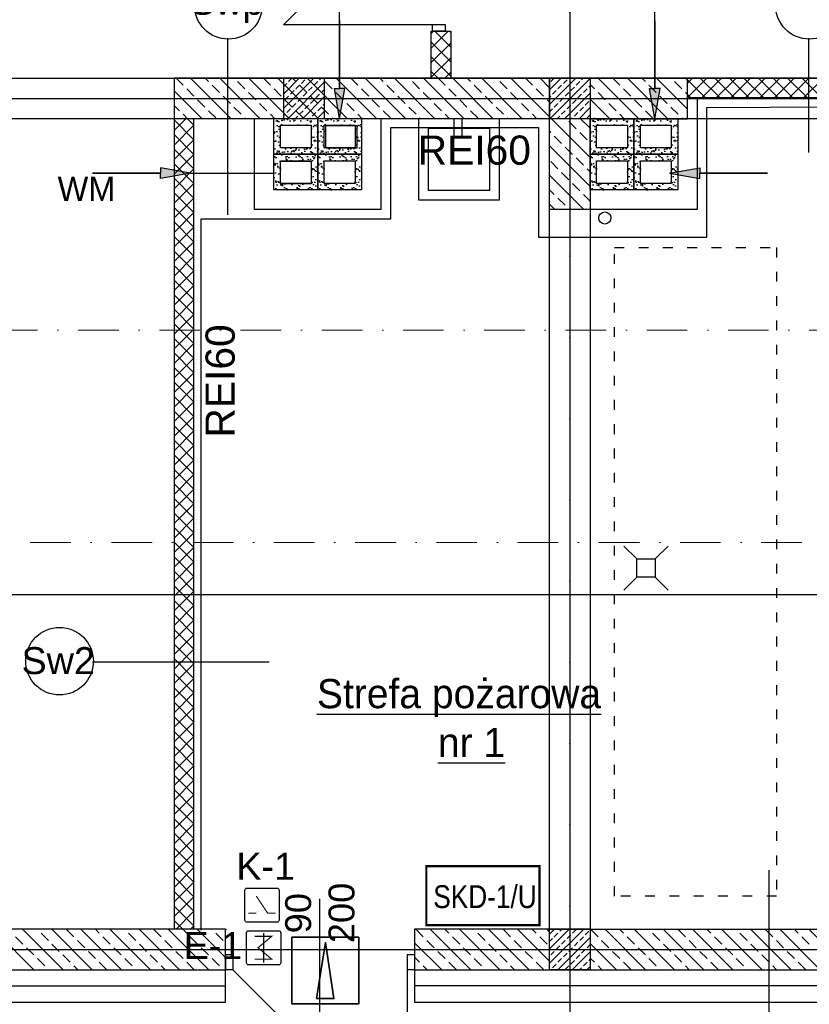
# Model space of a CAD drawing. Header units: millimetres. Extents: x -7023 to 53801, y 9849 to 33561.
# Tile 218 of 256: x 6790 to 7277, y 26459 to 27067. Entities that reach past the tile are written whole.
import ezdxf
from ezdxf.enums import TextEntityAlignment as Align

# ---------------------------------------------------------------- set-up
doc = ezdxf.new("R2010")
doc.units = ezdxf.units.MM
for name, pattern in [('ACAD_ISO03W100', [30, 12, -18]), ('DASHDOT', [1, 0.5, -0.25, 0, -0.25]), ('DASHDOTX2', [2, 1, -0.5, 0, -0.5])]:
    doc.linetypes.add(name, pattern=pattern)
doc.layers.get('0').update_dxf_attribs({"lineweight": 9})
doc.layers.add('.IE_podklad', color=252, linetype='Continuous')
doc.layers.add('IE_SKD', color=6, linetype='Continuous')
doc.layers.add('PROJEKT osie', color=251, linetype='DASHDOTX2', lineweight=9)
doc.styles.add('Arial CE', font='arial.ttf')
doc.styles.add('GENERATED_STYLE_2', font='ARIALN.TTF')
doc.styles.add('MtX_Arial_1', font='txt')
doc.styles.add('MtX_Arial_2', font='txt')
doc.styles.add('Opisowy', font='arial.ttf')
doc.styles.get("Standard").update_dxf_attribs({"font": 'arial.ttf'})
doc.linetypes.add('ZIGZAG', pattern='A,0.00254,-5.08,[131,ltypeshp.shx,S=5.08,R=0,X=-5.08,Y=0],-10.16,[131,ltypeshp.shx,S=5.08,R=180,X=5.08,Y=0],-5.08', length=20.32254)

# ---------------------------------------------------------------- blocks, each defined once
blk = doc.blocks.new('OSIE DOMKU')
at = {"layer": 'PROJEKT osie', "ltscale": 25}
for p, q in [((-32119.52, 6226.99), (-32119.52, 4134.85)), ((-33194.97, 5184.65), (-29895.99, 5184.65)), ((-33194.97, 4878.65), (-29895.99, 4878.65)), ((-33194.97, 4659.65), (-29895.99, 4659.65))]:
    blk.add_line(p, q, dxfattribs=at)
blk = doc.blocks.new('MPWP-KD_dwg_KD - KD-5215421-ELV-200A-9724156-KD')
at = {"layer": 'IE_SKD', "color": 3, "lineweight": 35, "true_color": 0x00ff00, "flags": 128}
for points in [[(53090.6, 3850.1), (53590.6, 3850.1), (53590.6, 3350.1), (53090.6, 3350.1)], [(53274, 3390.1), (53404, 3390.1), (53340.6, 3810.1)]]:
    blk.add_lwpolyline(points, close=True, dxfattribs=at)
blk = doc.blocks.new('KD przejście jednostronne')
at = {"layer": 'IE_SKD', "color": 6, "lineweight": 35, "xscale": 0.1421627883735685, "yscale": 0.1421627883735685, "zscale": 0.1421627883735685}
blk.add_blockref('MPWP-KD_dwg_KD - KD-5215421-ELV-200A-9724156-KD', (231134.9, -186620.1), dxfattribs=at)
blk = doc.blocks.new('AAT_KONTRKTRON')
blk.add_lwpolyline([(1, -8.27), (18.44, -8.27, 0.414214), (19.64, -7.07), (19.64, 10.37, 0.414214), (18.44, 11.57), (1, 11.57, 0.414214), (-0.2, 10.37), (-0.2, -7.07, 0.414214)], format="xyb", close=True)
at = {"const_width": 0.661}
for points in [[(1.78, -2.98), (6.41, -2.98), (13.03, 6.94)], [(13.03, -2.98), (17.66, -2.98)]]:
    blk.add_lwpolyline(points, dxfattribs=at)
blk = doc.blocks.new('AAT_ZWORA')
blk.add_lwpolyline([(1.41, -8.27), (17.11, -8.27, 0.414214), (18.19, -7.19), (18.19, 8.51, 0.414214), (17.11, 9.59), (1.41, 9.59, 0.414214), (0.33, 8.51), (0.33, -7.19, 0.414214)], format="xyb", close=True)
at = {"const_width": 0.595}
for points in [[(14.02, 6.61), (5.09, 6.61), (12.23, 0.66), (5.09, -5.29), (14.02, -5.29)], [(9.26, 8.4), (9.26, -7.08)]]:
    blk.add_lwpolyline(points, dxfattribs=at)

msp = doc.modelspace()

# ---------------------------------------------------------------- hatches: boundary and pattern name
at = {"layer": '.IE_podklad'}
h = msp.add_hatch(color=256, dxfattribs=at)
h.dxf.hatch_style = 1
h.paths.add_polyline_path([(6987.56, 27024.08), (6984.3, 27024.08), (6987.56, 27005.52), (6990.82, 27024.08)])
h = msp.add_hatch(color=256, dxfattribs=at)
h.dxf.hatch_style = 1
h.paths.add_polyline_path([(7181.99, 27024.03), (7178.73, 27024.03), (7181.99, 27005.47), (7185.26, 27024.03)])
h = msp.add_hatch(dxfattribs=at)
h.set_pattern_fill('AR-SAND', color=256, scale=0.1)
h.set_pattern_definition([(37.5, (-9839.925, 37815.257), (-0.1600031, 4.8941324), [0, -3.8608, 0, -4.318, 0, -4.1275]), (7.5, (-9839.925, 37815.257), (4.4952328, 7.168251), [0, -2.0828, 0, -3.4798, 0, -1.3335]), (327.5, (-9843.0493, 37815.257), (7.9099237, 0.01437185), [0, -1.27, 0, -4.572, 0, -5.969]), (317.5, (-9843.049, 37815.257), (7.6355645, 2.2292932), [0, -0.635, 0, -2.9972, 0, -3.429])])
h.paths.add_polyline_path([(6974.06, 27005.52), (6947.06, 27005.52), (6947.06, 26983.52), (6974.06, 26983.52)])
h.paths.add_polyline_path([(6970.06, 27001.52), (6970.06, 26987.52), (6951.06, 26987.52), (6951.06, 27001.52)], flags=16)
h.paths.add_polyline_path([(6974.06, 26983.52), (6947.06, 26983.52), (6947.06, 26961.52), (6974.06, 26961.52)])
h.paths.add_polyline_path([(6970.06, 26979.52), (6970.06, 26965.52), (6951.06, 26965.52), (6951.06, 26979.52)], flags=16)
h = msp.add_hatch(dxfattribs=at)
h.set_pattern_fill('AR-SAND', color=256, scale=0.1)
h.set_pattern_definition([(37.5, (-9812.925, 37815.257), (-0.1600031, 4.8941324), [0, -3.8608, 0, -4.318, 0, -4.1275]), (7.5, (-9812.925, 37815.257), (4.4952328, 7.168251), [0, -2.0828, 0, -3.4798, 0, -1.3335]), (327.5, (-9816.0493, 37815.257), (7.9099237, 0.01437185), [0, -1.27, 0, -4.572, 0, -5.969]), (317.5, (-9816.049, 37815.257), (7.6355645, 2.2292932), [0, -0.635, 0, -2.9972, 0, -3.429])])
h.paths.add_polyline_path([(7001.06, 27005.52), (6974.06, 27005.52), (6974.06, 26983.52), (7001.06, 26983.52)])
h.paths.add_polyline_path([(6997.06, 27001.52), (6997.06, 26987.52), (6978.06, 26987.52), (6978.06, 27001.52)], flags=16)
h.paths.add_polyline_path([(7001.06, 26983.52), (6974.06, 26983.52), (6974.06, 26961.52), (7001.06, 26961.52)])
h.paths.add_polyline_path([(6997.06, 26979.52), (6997.06, 26965.52), (6978.06, 26965.52), (6978.06, 26979.52)], flags=16)
h = msp.add_hatch(dxfattribs=at)
h.set_pattern_fill('AR-SAND', color=256, scale=0.1)
h.set_pattern_definition([(37.5, (-9644.925, 37815.2587), (-0.1600031, 4.8941324), [0, -3.8608, 0, -4.318, 0, -4.1275]), (7.5, (-9644.925, 37815.259), (4.4952328, 7.168251), [0, -2.0828, 0, -3.4798, 0, -1.3335]), (327.5, (-9648.0493, 37815.2587), (7.9099237, 0.01437185), [0, -1.27, 0, -4.572, 0, -5.969]), (317.5, (-9648.049, 37815.259), (7.6355645, 2.2292932), [0, -0.635, 0, -2.9972, 0, -3.429])])
h.paths.add_polyline_path([(7169.06, 27005.53), (7142.06, 27005.53), (7142.06, 26983.53), (7169.06, 26983.53)])
h.paths.add_polyline_path([(7165.06, 27001.53), (7165.06, 26987.53), (7146.06, 26987.53), (7146.06, 27001.53)], flags=16)
h.paths.add_polyline_path([(7169.06, 26983.53), (7142.06, 26983.53), (7142.06, 26961.53), (7169.06, 26961.53)])
h.paths.add_polyline_path([(7165.06, 26979.53), (7165.06, 26965.53), (7146.06, 26965.53), (7146.06, 26979.53)], flags=16)
h = msp.add_hatch(dxfattribs=at)
h.set_pattern_fill('AR-SAND', color=256, scale=0.1)
h.set_pattern_definition([(37.5, (-9617.925, 37815.2587), (-0.1600031, 4.8941324), [0, -3.8608, 0, -4.318, 0, -4.1275]), (7.5, (-9617.925, 37815.259), (4.4952328, 7.168251), [0, -2.0828, 0, -3.4798, 0, -1.3335]), (327.5, (-9621.0493, 37815.2587), (7.9099237, 0.01437185), [0, -1.27, 0, -4.572, 0, -5.969]), (317.5, (-9621.049, 37815.259), (7.6355645, 2.2292932), [0, -0.635, 0, -2.9972, 0, -3.429])])
h.paths.add_polyline_path([(7196.06, 27005.53), (7169.06, 27005.53), (7169.06, 26983.53), (7196.06, 26983.53)])
h.paths.add_polyline_path([(7192.06, 27001.53), (7192.06, 26987.53), (7173.06, 26987.53), (7173.06, 27001.53)], flags=16)
h.paths.add_polyline_path([(7196.06, 26983.53), (7169.06, 26983.53), (7169.06, 26961.53), (7196.06, 26961.53)])
h.paths.add_polyline_path([(7192.06, 26979.53), (7192.06, 26965.53), (7173.06, 26965.53), (7173.06, 26979.53)], flags=16)
h = msp.add_hatch(color=256, dxfattribs=at)
h.dxf.hatch_style = 1
h.paths.add_polyline_path([(6877, 26971.91), (6877, 26975.17), (6895.56, 26971.91), (6877, 26968.64)])
h = msp.add_hatch(color=256, dxfattribs=at)
h.dxf.hatch_style = 1
h.paths.add_polyline_path([(7209.62, 26971.91), (7209.62, 26975.17), (7191.06, 26971.91), (7209.62, 26968.64)])

# ---------------------------------------------------------------- linework, layer by layer
at = {"layer": '.IE_podklad', "ltscale": 25}
for p, q in [((7129.56, 28060.31), (7129.56, 25968.17)), ((6054.1, 27017.97), (9353.09, 27017.97)), ((6054.1, 26711.97), (9353.09, 26711.97)), ((6054.1, 26492.97), (9353.09, 26492.97))]:
    msp.add_line(p, q, dxfattribs=at)
at = {"layer": '.IE_podklad', "lineweight": 30}
for p, q in [((7181.99, 27024.08), (7182.03, 27271.39)), ((6987.56, 27024.08), (6987.59, 27255.57)), ((6979.06, 27001.24), (6998.06, 27001.24)), ((6979.06, 26987.24), (6979.06, 27001.24)), ((6998.06, 27001.24), (6998.06, 26987.24)), ((7173.06, 27001.53), (7192.06, 27001.53)), ((7173.06, 26987.53), (7173.06, 27001.53)), ((7192.06, 27001.53), (7192.06, 26987.53)), ((7192.06, 26987.53), (7173.06, 26987.53)), ((6998.06, 26987.24), (6979.06, 26987.24)), ((6951.06, 26979.24), (6970.06, 26979.24)), ((6951.06, 26965.24), (6951.06, 26979.24)), ((6970.06, 26979.24), (6970.06, 26965.24)), ((7173.06, 26979.53), (7192.06, 26979.53)), ((7173.06, 26965.53), (7173.06, 26979.53)), ((7192.06, 26979.53), (7192.06, 26965.53)), ((6895.56, 26971.91), (6947.06, 26971.91)), ((6970.06, 26965.24), (6951.06, 26965.24)), ((7192.06, 26965.53), (7173.06, 26965.53))]:
    msp.add_line(p, q, dxfattribs=at)
at = {"layer": '.IE_podklad'}
for p, q in [((7044.9, 27155.47), (6952.9, 27063.47)), ((7044.9, 27063.47), (6952.9, 27063.47)), ((7044.9, 27059.47), (7044.9, 27063.47)), ((7052.9, 27063.47), (7044.9, 27063.47)), ((7052.9, 27059.47), (7052.9, 27063.47)), ((6918.46, 27055.13), (6918.46, 26946.14)), ((7044.06, 27030.47), (7044.06, 27059.47)), ((7044.06, 27059.47), (7056.06, 27059.47)), ((7044.06, 27058.02), (7045.51, 27059.47)), ((7044.06, 27049.04), (7054.49, 27059.47)), ((7052.9, 27059.47), (7044.9, 27059.47)), ((7056.06, 27049.65), (7046.23, 27059.47)), ((7056.06, 27058.63), (7055.21, 27059.47)), ((7056.06, 27059.47), (7056.06, 27030.47)), ((7276.81, 27055.13), (7276.81, 26984.64)), ((7056.06, 27040.67), (7044.06, 27052.67)), ((7044.06, 27040.06), (7056.06, 27052.06)), ((7056.06, 27031.69), (7044.06, 27043.69)), ((7044.06, 27031.08), (7056.06, 27043.08)), ((7204.06, 27030.47), (6885.49, 27030.47)), ((6885.49, 27030.47), (6885.49, 26505.47)), ((6890.96, 27026.16), (6886.65, 27030.47)), ((6920.63, 27005.47), (6895.63, 27030.47)), ((6906.68, 27028.4), (6904.61, 27030.47)), ((6938.59, 27005.47), (6913.59, 27030.47)), ((6956.55, 27005.47), (6931.55, 27030.47)), ((6944.85, 27026.16), (6940.53, 27030.47)), ((6974.51, 27005.47), (6949.51, 27030.47)), ((6953.06, 27029.88), (6953.65, 27030.47)), ((6953.06, 27020.9), (6962.63, 27030.47)), ((6953.06, 27011.92), (6971.61, 27030.47)), ((6953.06, 27030.47), (6978.06, 27030.47)), ((6953.06, 27005.47), (6953.06, 27030.47)), ((6956.07, 27028.4), (6958.14, 27030.47)), ((6960.56, 27028.4), (6958.49, 27030.47)), ((6992.47, 27005.47), (6967.47, 27030.47)), ((6975.15, 27029.53), (6976.1, 27030.47)), ((6978.06, 27030.47), (6978.06, 27005.47)), ((7010.43, 27005.47), (6985.43, 27030.47)), ((6998.73, 27026.16), (6994.41, 27030.47)), ((7028.39, 27005.47), (7003.39, 27030.47)), ((7014.44, 27028.4), (7012.37, 27030.47)), ((7046.35, 27005.47), (7021.35, 27030.47)), ((7064.31, 27005.47), (7039.31, 27030.47)), ((7048.29, 27030.47), (7044.06, 27034.71)), ((7052.61, 27026.16), (7048.29, 27030.47)), ((7052.43, 27030.47), (7056.06, 27034.1)), ((7082.27, 27005.47), (7057.27, 27030.47)), ((7068.32, 27028.4), (7066.25, 27030.47)), ((7100.23, 27005.47), (7075.23, 27030.47)), ((7117.06, 27006.61), (7093.19, 27030.47)), ((7106.49, 27026.16), (7102.18, 27030.47)), ((7117.06, 27024.57), (7111.16, 27030.47)), ((7117.06, 27023.25), (7124.28, 27030.47)), ((7117.06, 27014.27), (7133.26, 27030.47)), ((7117.06, 27023.25), (7124.28, 27030.47)), ((7117.06, 27014.27), (7133.26, 27030.47)), ((7142.06, 27030.47), (7117.06, 27030.47)), ((7117.06, 27030.47), (7117.06, 27005.47)), ((7117.06, 27030.47), (7142.06, 27030.47)), ((7117.06, 27005.47), (7117.06, 27030.47)), ((7117.24, 27005.47), (7142.06, 27030.29)), ((7117.72, 27028.4), (7119.79, 27030.47)), ((7117.72, 27028.4), (7119.79, 27030.47)), ((7136.8, 27029.53), (7137.75, 27030.47)), ((7136.8, 27029.53), (7137.75, 27030.47)), ((7142.06, 27030.47), (7142.06, 27005.47)), ((7172.08, 27005.47), (7147.08, 27030.47)), ((7160.37, 27026.16), (7156.06, 27030.47)), ((7190.04, 27005.47), (7165.04, 27030.47)), ((7176.09, 27028.4), (7174.02, 27030.47)), ((7202.06, 27011.41), (7183, 27030.47)), ((7202.06, 27029.38), (7200.96, 27030.47)), ((7202.06, 27018.47), (7202.06, 27030.47)), ((7202.06, 27027.43), (7205.1, 27030.47)), ((7202.08, 27018.47), (7214.08, 27030.47)), ((7204.06, 27030.47), (7204.06, 27030.47)), ((7349.56, 27030.47), (7204.06, 27030.47)), ((7221.94, 27018.47), (7209.94, 27030.47)), ((7211.06, 27018.47), (7223.06, 27030.47)), ((7230.92, 27018.47), (7218.92, 27030.47)), ((7220.04, 27018.47), (7232.04, 27030.47)), ((7239.9, 27018.47), (7227.9, 27030.47)), ((7229.02, 27018.47), (7241.02, 27030.47)), ((7248.88, 27018.47), (7236.88, 27030.47)), ((7238, 27018.47), (7250, 27030.47)), ((7257.86, 27018.47), (7245.86, 27030.47)), ((7246.98, 27018.47), (7258.98, 27030.47)), ((7266.84, 27018.47), (7254.84, 27030.47)), ((7255.96, 27018.47), (7267.96, 27030.47)), ((7275.82, 27018.47), (7263.82, 27030.47)), ((7264.94, 27018.47), (7276.94, 27030.47)), ((7284.8, 27018.47), (7272.8, 27030.47)), ((7273.92, 27018.47), (7285.92, 27030.47)), ((6897.7, 27019.42), (6893.21, 27023.91)), ((6913.42, 27021.67), (6908.93, 27026.16)), ((6929.13, 27023.91), (6924.64, 27028.4)), ((6951.58, 27019.42), (6947.09, 27023.91)), ((6953.06, 27025.39), (6954.95, 27027.28)), ((6955.59, 27005.47), (6978.06, 27027.94)), ((6960.56, 27023.91), (6962.81, 27026.16)), ((6967.3, 27021.67), (6962.81, 27026.16)), ((6963.93, 27027.28), (6966.17, 27029.53)), ((6968.42, 27022.79), (6970.66, 27025.04)), ((6971.79, 27026.16), (6974.03, 27028.4)), ((6983.01, 27023.91), (6978.52, 27028.4)), ((7005.46, 27019.42), (7000.97, 27023.91)), ((7021.18, 27021.67), (7016.69, 27026.16)), ((7036.89, 27023.91), (7032.4, 27028.4)), ((7059.34, 27019.42), (7054.85, 27023.91)), ((7075.06, 27021.67), (7070.57, 27026.16)), ((7090.78, 27023.91), (7086.29, 27028.4)), ((7113.23, 27019.42), (7108.74, 27023.91)), ((7122.21, 27023.91), (7124.45, 27026.16)), ((7122.21, 27023.91), (7124.45, 27026.16)), ((7125.57, 27027.28), (7127.82, 27029.53)), ((7125.57, 27027.28), (7127.82, 27029.53)), ((7130.06, 27022.79), (7132.31, 27025.04)), ((7130.06, 27022.79), (7132.31, 27025.04)), ((7133.43, 27026.16), (7135.68, 27028.4)), ((7133.43, 27026.16), (7135.68, 27028.4)), ((7137.92, 27021.67), (7140.17, 27023.91)), ((7141.29, 27025.04), (7142.06, 27025.8)), ((7144.66, 27023.91), (7142.06, 27026.51)), ((7167.11, 27019.42), (7162.62, 27023.91)), ((7182.82, 27021.67), (7178.33, 27026.16)), ((7198.54, 27023.91), (7194.05, 27028.4)), ((7212.96, 27018.47), (7202.06, 27029.38)), ((6902.67, 27005.47), (6885.49, 27022.65)), ((6920.15, 27014.93), (6915.66, 27019.42)), ((6935.87, 27017.18), (6931.38, 27021.67)), ((6953.83, 27017.18), (6956.07, 27019.42)), ((6957.19, 27020.55), (6959.44, 27022.79)), ((6961.68, 27016.06), (6963.93, 27018.3)), ((6964.57, 27005.47), (6978.06, 27018.96)), ((6965.05, 27019.42), (6967.3, 27021.67)), ((6974.03, 27014.93), (6969.54, 27019.42)), ((6972.91, 27018.3), (6975.15, 27020.55)), ((6976.28, 27021.67), (6978.06, 27023.45)), ((6989.75, 27017.18), (6985.26, 27021.67)), ((7027.91, 27014.93), (7023.42, 27019.42)), ((7043.63, 27017.18), (7039.14, 27021.67)), ((7081.8, 27014.93), (7077.31, 27019.42)), ((7097.51, 27017.18), (7093.02, 27021.67)), ((7117.06, 27018.76), (7117.72, 27019.42)), ((7117.06, 27018.76), (7117.72, 27019.42)), ((7118.84, 27020.55), (7121.08, 27022.79)), ((7118.84, 27020.55), (7121.08, 27022.79)), ((7123.33, 27016.06), (7125.57, 27018.3)), ((7123.33, 27016.06), (7125.57, 27018.3)), ((7126.22, 27005.47), (7142.06, 27021.31)), ((7126.7, 27019.42), (7128.94, 27021.67)), ((7126.7, 27019.42), (7128.94, 27021.67)), ((7134.55, 27018.3), (7136.8, 27020.55)), ((7151.39, 27017.18), (7146.9, 27021.67)), ((7189.56, 27014.93), (7185.07, 27019.42)), ((7202.06, 27020.39), (7200.78, 27021.67)), ((7203.98, 27018.47), (7202.06, 27020.39)), ((7202.06, 27005.47), (7202.06, 27018.47)), ((7202.06, 27018.47), (7349.56, 27018.47)), ((7208.06, 27017.97), (7208.06, 26949.53)), ((6888.72, 27010.44), (6885.49, 27013.67)), ((6904.44, 27012.69), (6899.94, 27017.18)), ((6926.89, 27008.2), (6922.4, 27012.69)), ((6942.6, 27010.44), (6938.11, 27014.93)), ((6958.32, 27012.69), (6953.83, 27017.18)), ((6958.32, 27012.69), (6960.56, 27014.93)), ((6966.17, 27011.56), (6968.42, 27013.81)), ((6969.54, 27014.93), (6971.79, 27017.18)), ((6974.03, 27010.44), (6976.28, 27012.69)), ((6980.77, 27008.2), (6976.28, 27012.69)), ((6977.4, 27013.81), (6978.06, 27014.47)), ((6996.48, 27010.44), (6991.99, 27014.93)), ((7012.2, 27012.69), (7007.71, 27017.18)), ((7034.65, 27008.2), (7030.16, 27012.69)), ((7050.36, 27010.44), (7045.87, 27014.93)), ((7066.08, 27012.69), (7061.59, 27017.18)), ((7088.53, 27008.2), (7084.04, 27012.69)), ((7104.25, 27010.44), (7099.76, 27014.93)), ((7117.06, 27015.59), (7115.47, 27017.18)), ((7119.96, 27012.69), (7122.21, 27014.93)), ((7119.96, 27012.69), (7122.21, 27014.93)), ((7127.82, 27011.56), (7130.06, 27013.81)), ((7131.19, 27014.93), (7133.43, 27017.18)), ((7135.2, 27005.47), (7142.06, 27012.33)), ((7135.68, 27010.44), (7137.92, 27012.69)), ((7139.04, 27013.81), (7141.29, 27016.06)), ((7154.12, 27005.47), (7142.06, 27017.53)), ((7158.13, 27010.44), (7153.64, 27014.93)), ((7173.84, 27012.69), (7169.35, 27017.18)), ((7196.29, 27008.2), (7191.8, 27012.69)), ((7214.1, 27012.49), (7344.08, 27012.96)), ((7214.1, 26932.33), (7214.1, 27012.49)), ((6893.69, 27005.47), (6890.96, 27008.2)), ((6911.17, 27005.95), (6906.68, 27010.44)), ((6929.61, 27005.47), (6929.13, 27005.95)), ((6947.57, 27005.47), (6944.85, 27008.2)), ((6953.06, 27007.43), (6953.83, 27008.2)), ((6954.95, 27009.32), (6957.19, 27011.56)), ((6960.08, 27005.47), (6961.68, 27007.07)), ((6965.05, 27005.95), (6960.56, 27010.44)), ((6962.81, 27008.2), (6965.05, 27010.44)), ((6969.06, 27005.47), (6969.54, 27005.95)), ((6970.66, 27007.07), (6972.91, 27009.32)), ((6973.55, 27005.47), (6978.06, 27009.98)), ((6983.49, 27005.47), (6983.01, 27005.95)), ((7001.45, 27005.47), (6998.73, 27008.2)), ((7018.93, 27005.95), (7014.44, 27010.44)), ((7037.37, 27005.47), (7036.89, 27005.95)), ((7055.33, 27005.47), (7052.61, 27008.2)), ((7072.81, 27005.95), (7068.32, 27010.44)), ((7091.25, 27005.47), (7090.78, 27005.95)), ((7109.21, 27005.47), (7106.49, 27008.2)), ((7117.06, 27009.78), (7118.84, 27011.56)), ((7117.06, 27009.78), (7118.84, 27011.56)), ((7121.73, 27005.47), (7123.33, 27007.07)), ((7124.45, 27008.2), (7126.7, 27010.44)), ((7130.71, 27005.47), (7131.19, 27005.95)), ((7132.31, 27007.07), (7134.55, 27009.32)), ((7140.17, 27005.95), (7142.06, 27007.84)), ((7142.41, 27008.2), (7142.06, 27008.55)), ((7145.14, 27005.47), (7144.66, 27005.95)), ((7163.1, 27005.47), (7160.37, 27008.2)), ((7180.58, 27005.95), (7176.09, 27010.44)), ((7199.02, 27005.47), (7198.54, 27005.95)), ((6885.49, 26998.23), (6892.73, 27005.47)), ((6897.49, 26992.69), (6885.49, 27004.69)), ((6885.49, 26989.25), (6897.49, 27001.25)), ((6897.49, 27001.67), (6893.69, 27005.47)), ((7117.06, 27005.47), (6897.49, 27005.47)), ((6897.49, 27005.47), (6897.49, 26505.47)), ((6935.06, 26949.53), (6935.06, 27005.47)), ((6947.06, 26961.53), (6947.06, 27005.52)), ((6978.06, 27005.47), (6953.06, 27005.47)), ((7001.06, 27005.53), (7001.06, 26961.53)), ((7013.06, 27005.53), (7013.06, 26949.53)), ((7019.21, 26943.66), (7019.21, 26999.97)), ((7019.21, 26999.97), (7110.29, 26999.97)), ((7110.29, 26999.97), (7110.29, 26944.33)), ((7117.06, 26949.53), (7117.06, 27005.47)), ((7142.06, 27005.47), (7117.06, 27005.47)), ((7142.06, 26981.61), (7118.19, 27005.47)), ((7133.43, 26999.22), (7128.94, 27003.71)), ((7142.06, 26999.57), (7136.16, 27005.47)), ((7142.06, 26961.53), (7142.06, 27005.47)), ((7142.06, 27005.47), (7142.06, 26986.4)), ((7142.06, 27005.47), (7142.06, 26949.53)), ((7142.06, 27005.47), (7202.06, 27005.47)), ((7196.06, 27005.47), (7196.06, 26961.53)), ((6897.49, 26983.71), (6885.49, 26995.71)), ((7117.72, 26996.97), (7117.06, 26997.63)), ((7124.45, 26990.24), (7119.96, 26994.73)), ((7140.17, 26992.48), (7135.68, 26996.97)), ((6885.49, 26980.27), (6897.49, 26992.27)), ((7142.06, 26963.65), (7117.06, 26988.65)), ((7131.19, 26983.5), (7126.7, 26987.99)), ((6897.49, 26974.73), (6885.49, 26986.73)), ((6885.49, 26971.29), (6897.49, 26983.29)), ((6897.49, 26965.75), (6885.49, 26977.75)), ((7122.21, 26974.52), (7117.72, 26979.01)), ((7137.92, 26976.77), (7133.43, 26981.26)), ((6885.49, 26962.31), (6897.49, 26974.31)), ((7138.22, 26949.53), (7117.06, 26970.69)), ((7128.94, 26967.79), (7124.45, 26972.28)), ((7142.06, 26972.63), (7140.17, 26974.52)), ((6897.49, 26956.77), (6885.49, 26968.77)), ((6885.49, 26953.33), (6897.49, 26965.33)), ((7135.68, 26961.05), (7131.19, 26965.54)), ((6897.49, 26947.79), (6885.49, 26959.79)), ((7001.06, 26961.53), (6947.06, 26961.52)), ((7119.96, 26958.81), (7117.06, 26961.71)), ((7142.06, 26954.67), (7137.92, 26958.81)), ((7196.06, 26961.53), (7142.06, 26961.53)), ((6885.49, 26944.35), (6897.49, 26956.35)), ((7120.26, 26949.53), (7117.06, 26952.73)), ((7126.7, 26952.07), (7122.21, 26956.56)), ((6897.49, 26938.81), (6885.49, 26950.81)), ((6885.49, 26935.37), (6897.49, 26947.37)), ((6947.06, 26949.53), (6935.06, 26949.53)), ((7013.06, 26949.53), (6941.52, 26949.53)), ((7142.06, 26949.53), (7117.06, 26949.53)), ((7129.24, 26949.53), (7128.94, 26949.83)), ((7208.06, 26949.53), (7142.06, 26949.53)), ((6897.49, 26929.83), (6885.49, 26941.83)), ((6902.08, 26941.07), (6902.08, 26943.66)), ((6902.08, 26943.66), (7019.21, 26943.66)), ((6902.08, 26504.97), (6902.08, 26941.07)), ((7110.29, 26944.33), (7110.29, 26944.33)), ((7110.29, 26944.33), (7110.29, 26932.33)), ((6885.49, 26926.39), (6897.49, 26938.39)), ((6897.49, 26920.85), (6885.49, 26932.85)), ((6885.49, 26917.41), (6897.49, 26929.41)), ((7110.29, 26932.33), (7214.1, 26932.33)), ((6897.49, 26911.87), (6885.49, 26923.87)), ((6885.49, 26908.43), (6897.49, 26920.43)), ((6897.49, 26902.89), (6885.49, 26914.89)), ((6885.49, 26899.45), (6897.49, 26911.45)), ((6897.49, 26893.91), (6885.49, 26905.91)), ((6885.49, 26890.47), (6897.49, 26902.47)), ((6897.49, 26884.93), (6885.49, 26896.93)), ((6885.49, 26881.49), (6897.49, 26893.49)), ((6897.49, 26875.95), (6885.49, 26887.95)), ((6885.49, 26872.51), (6897.49, 26884.51)), ((6897.49, 26866.97), (6885.49, 26878.97)), ((6885.49, 26863.53), (6897.49, 26875.53)), ((6897.49, 26857.99), (6885.49, 26869.99)), ((6885.49, 26854.55), (6897.49, 26866.55)), ((6897.49, 26849.01), (6885.49, 26861.01)), ((6885.49, 26845.57), (6897.49, 26857.57)), ((6897.49, 26840.03), (6885.49, 26852.03)), ((6885.49, 26836.59), (6897.49, 26848.59)), ((6897.49, 26831.05), (6885.49, 26843.05)), ((6885.49, 26827.61), (6897.49, 26839.61)), ((6897.49, 26822.07), (6885.49, 26834.07)), ((6885.49, 26818.63), (6897.49, 26830.63)), ((6897.49, 26813.09), (6885.49, 26825.09)), ((6885.49, 26809.65), (6897.49, 26821.65)), ((6897.49, 26804.11), (6885.49, 26816.11)), ((6885.49, 26800.67), (6897.49, 26812.67)), ((6897.49, 26795.13), (6885.49, 26807.13)), ((6885.49, 26791.69), (6897.49, 26803.69)), ((6897.49, 26786.14), (6885.49, 26798.14)), ((6885.49, 26782.71), (6897.49, 26794.71)), ((6897.49, 26777.16), (6885.49, 26789.16)), ((6885.49, 26773.73), (6897.49, 26785.73)), ((6897.49, 26768.18), (6885.49, 26780.18)), ((6885.49, 26764.75), (6897.49, 26776.75)), ((6897.49, 26759.2), (6885.49, 26771.2)), ((6885.49, 26755.77), (6897.49, 26767.77)), ((6897.49, 26750.22), (6885.49, 26762.22)), ((6885.49, 26746.79), (6897.49, 26758.79)), ((6897.49, 26741.24), (6885.49, 26753.24)), ((6885.49, 26737.81), (6897.49, 26749.81)), ((6897.49, 26732.26), (6885.49, 26744.26)), ((6885.49, 26728.83), (6897.49, 26740.83)), ((6897.49, 26723.28), (6885.49, 26735.28)), ((6885.49, 26719.85), (6897.49, 26731.85)), ((6897.49, 26714.3), (6885.49, 26726.3)), ((6885.49, 26710.87), (6897.49, 26722.87)), ((6897.49, 26705.32), (6885.49, 26717.32)), ((6885.49, 26701.89), (6897.49, 26713.89)), ((6897.49, 26696.34), (6885.49, 26708.34)), ((6885.49, 26692.9), (6897.49, 26704.9)), ((6897.49, 26687.36), (6885.49, 26699.36)), ((6885.49, 26683.92), (6897.49, 26695.92)), ((6897.49, 26678.38), (6885.49, 26690.38)), ((6885.49, 26674.94), (6897.49, 26686.94)), ((6897.49, 26669.4), (6885.49, 26681.4)), ((6885.49, 26665.96), (6897.49, 26677.96)), ((6897.49, 26660.42), (6885.49, 26672.42)), ((6835.09, 26670.35), (6944.08, 26670.35)), ((6885.49, 26656.98), (6897.49, 26668.98)), ((6897.49, 26651.44), (6885.49, 26663.44)), ((6885.49, 26648), (6897.49, 26660)), ((6897.49, 26642.46), (6885.49, 26654.46)), ((6885.49, 26639.02), (6897.49, 26651.02)), ((6897.49, 26633.48), (6885.49, 26645.48)), ((6885.49, 26630.04), (6897.49, 26642.04)), ((6897.49, 26624.5), (6885.49, 26636.5)), ((6885.49, 26621.06), (6897.49, 26633.06)), ((6897.49, 26615.52), (6885.49, 26627.52)), ((6885.49, 26612.08), (6897.49, 26624.08)), ((6897.49, 26606.54), (6885.49, 26618.54)), ((6885.49, 26603.1), (6897.49, 26615.1)), ((6897.49, 26597.56), (6885.49, 26609.56)), ((6885.49, 26594.12), (6897.49, 26606.12)), ((6897.49, 26588.58), (6885.49, 26600.58)), ((6885.49, 26585.14), (6897.49, 26597.14)), ((6897.49, 26579.6), (6885.49, 26591.6)), ((6885.49, 26576.16), (6897.49, 26588.16)), ((6897.49, 26570.62), (6885.49, 26582.62)), ((6885.49, 26567.18), (6897.49, 26579.18)), ((6897.49, 26561.64), (6885.49, 26573.64)), ((6885.49, 26558.2), (6897.49, 26570.2)), ((6897.49, 26552.66), (6885.49, 26564.66)), ((6885.49, 26549.22), (6897.49, 26561.22)), ((6897.49, 26543.68), (6885.49, 26555.68)), ((6885.49, 26540.24), (6897.49, 26552.24)), ((6897.49, 26534.7), (6885.49, 26546.7)), ((6885.49, 26531.26), (6897.49, 26543.26)), ((7252.31, 26541.89), (7252.31, 26432.89)), ((6897.49, 26525.72), (6885.49, 26537.72)), ((6885.49, 26522.28), (6897.49, 26534.28)), ((6897.49, 26516.74), (6885.49, 26528.74)), ((6885.49, 26513.3), (6897.49, 26525.3)), ((6897.49, 26507.76), (6885.49, 26519.76)), ((6975.43, 26395.74), (6975.43, 26524.15)), ((6886.65, 26505.47), (6897.49, 26516.32)), ((6890.79, 26505.47), (6885.49, 26510.78)), ((6917.06, 26505.47), (6396.06, 26505.47)), ((6799.05, 26480.47), (6774.05, 26505.47)), ((6817.01, 26480.47), (6792.01, 26505.47)), ((6801.16, 26505.3), (6800.99, 26505.47)), ((6807.9, 26498.57), (6803.41, 26503.06)), ((6834.97, 26480.47), (6809.97, 26505.47)), ((6823.61, 26500.81), (6819.12, 26505.3)), ((6852.93, 26480.47), (6827.93, 26505.47)), ((6839.33, 26503.06), (6836.91, 26505.47)), ((6870.89, 26480.47), (6845.89, 26505.47)), ((6855.04, 26505.3), (6854.87, 26505.47)), ((6861.78, 26498.57), (6857.29, 26503.06)), ((6888.85, 26480.47), (6863.85, 26505.47)), ((6877.49, 26500.81), (6873, 26505.3)), ((6906.81, 26480.47), (6881.81, 26505.47)), ((6893.21, 26503.06), (6890.79, 26505.47)), ((6895.63, 26505.47), (6897.49, 26507.34)), ((6918.06, 26487.19), (6899.77, 26505.47)), ((6908.93, 26505.3), (6908.75, 26505.47)), ((6915.66, 26498.57), (6911.17, 26503.06)), ((6917.06, 26480.47), (6917.06, 26505.47)), ((6918.06, 26505.15), (6917.73, 26505.47)), ((7117.06, 26505.47), (7033.81, 26505.47)), ((7033.81, 26505.47), (7033.81, 26480.47)), ((7039.14, 26500.81), (7034.65, 26505.3)), ((7068.46, 26480.47), (7043.46, 26505.47)), ((7054.85, 26503.06), (7052.44, 26505.47)), ((7086.42, 26480.47), (7061.42, 26505.47)), ((7070.57, 26505.3), (7070.4, 26505.47)), ((7077.31, 26498.57), (7072.81, 26503.06)), ((7104.38, 26480.47), (7079.38, 26505.47)), ((7093.02, 26500.81), (7088.53, 26505.3)), ((7117.06, 26485.76), (7097.34, 26505.47)), ((7108.74, 26503.06), (7106.32, 26505.47)), ((7117.06, 26503.72), (7115.3, 26505.47)), ((7117.06, 26502.4), (7120.13, 26505.47)), ((7117.06, 26493.42), (7129.11, 26505.47)), ((7117.06, 26484.44), (7138.09, 26505.47)), ((7117.06, 26480.47), (7117.06, 26505.47)), ((7117.06, 26505.47), (7142.06, 26505.47)), ((7119.96, 26500.81), (7122.21, 26503.06)), ((7123.33, 26504.18), (7124.62, 26505.47)), ((7127.82, 26499.69), (7130.06, 26501.94)), ((7131.19, 26503.06), (7133.43, 26505.3)), ((7139.04, 26501.94), (7141.29, 26504.18)), ((7142.06, 26505.47), (7142.06, 26480.47)), ((7142.06, 26505.47), (7362.56, 26505.47)), ((7146.9, 26500.81), (7142.41, 26505.3)), ((7176.22, 26480.47), (7151.22, 26505.47)), ((7162.62, 26503.06), (7160.2, 26505.47)), ((7194.18, 26480.47), (7169.18, 26505.47)), ((7178.33, 26505.3), (7178.16, 26505.47)), ((7185.07, 26498.57), (7180.58, 26503.06)), ((7212.14, 26480.47), (7187.14, 26505.47)), ((7200.78, 26500.81), (7196.29, 26505.3)), ((7230.1, 26480.47), (7205.1, 26505.47)), ((7216.5, 26503.06), (7214.08, 26505.47)), ((7248.06, 26480.47), (7223.06, 26505.47)), ((7232.21, 26505.3), (7232.04, 26505.47)), ((7238.95, 26498.57), (7234.46, 26503.06)), ((7266.02, 26480.47), (7241.02, 26505.47)), ((7254.67, 26500.81), (7250.17, 26505.3)), ((7283.98, 26480.47), (7258.98, 26505.47)), ((7270.38, 26503.06), (7267.96, 26505.47)), ((7301.95, 26480.47), (7276.95, 26505.47)), ((6792.18, 26496.32), (6787.69, 26500.81)), ((6814.63, 26491.83), (6810.14, 26496.32)), ((6830.35, 26494.08), (6825.86, 26498.57)), ((6846.06, 26496.32), (6841.57, 26500.81)), ((6868.51, 26491.83), (6864.02, 26496.32)), ((6884.23, 26494.08), (6879.74, 26498.57)), ((6899.94, 26496.32), (6895.45, 26500.81)), ((6918.06, 26496.17), (6917.91, 26496.32)), ((7050.5, 26480.47), (7033.81, 26497.16)), ((7045.87, 26494.08), (7041.38, 26498.57)), ((7061.59, 26496.32), (7057.1, 26500.81)), ((7084.04, 26491.83), (7079.55, 26496.32)), ((7099.76, 26494.08), (7095.27, 26498.57)), ((7115.47, 26496.32), (7110.98, 26500.81)), ((7117.06, 26497.91), (7118.84, 26499.69)), ((7122.07, 26480.47), (7142.06, 26500.46)), ((7124.45, 26496.32), (7126.7, 26498.57)), ((7132.31, 26495.2), (7134.55, 26497.45)), ((7135.68, 26498.57), (7137.92, 26500.81)), ((7140.17, 26494.08), (7142.06, 26495.97)), ((7158.26, 26480.47), (7142.06, 26496.68)), ((7153.64, 26494.08), (7149.15, 26498.57)), ((7169.35, 26496.32), (7164.86, 26500.81)), ((7191.8, 26491.83), (7187.31, 26496.32)), ((7207.52, 26494.08), (7203.03, 26498.57)), ((7223.23, 26496.32), (7218.74, 26500.81)), ((7245.68, 26491.83), (7241.19, 26496.32)), ((7261.4, 26494.08), (7256.91, 26498.57)), ((7277.12, 26496.32), (7272.63, 26500.81)), ((6798.92, 26489.59), (6794.43, 26494.08)), ((6821.37, 26485.1), (6816.88, 26489.59)), ((6837.08, 26487.34), (6832.59, 26491.83)), ((6852.8, 26489.59), (6848.31, 26494.08)), ((6875.25, 26485.1), (6870.76, 26489.59)), ((6890.96, 26487.34), (6886.47, 26491.83)), ((6906.68, 26489.59), (6902.19, 26494.08)), ((6921.63, 26489.63), (6917.06, 26489.63)), ((6917.06, 26489.63), (6917.06, 26480.47)), ((6921.63, 26489.63), (6921.63, 26480.47)), ((7033.81, 26489.63), (7029.23, 26489.63)), ((7029.23, 26489.63), (7029.23, 26480.47)), ((7033.81, 26489.63), (7033.81, 26480.47)), ((7052.61, 26487.34), (7048.12, 26491.83)), ((7068.32, 26489.59), (7063.83, 26494.08)), ((7090.78, 26485.1), (7086.29, 26489.59)), ((7106.49, 26487.34), (7102, 26491.83)), ((7117.72, 26489.59), (7119.96, 26491.83)), ((7121.08, 26492.96), (7123.33, 26495.2)), ((7125.57, 26488.47), (7127.82, 26490.71)), ((7128.94, 26491.83), (7131.19, 26494.08)), ((7131.05, 26480.47), (7142.06, 26491.48)), ((7133.43, 26487.34), (7135.68, 26489.59)), ((7136.8, 26490.71), (7139.04, 26492.96)), ((7160.37, 26487.34), (7155.88, 26491.83)), ((7176.09, 26489.59), (7171.6, 26494.08)), ((7198.54, 26485.1), (7194.05, 26489.59)), ((7214.25, 26487.34), (7209.76, 26491.83)), ((7229.97, 26489.59), (7225.48, 26494.08)), ((7252.42, 26485.1), (7247.93, 26489.59)), ((7268.14, 26487.34), (7263.65, 26491.83)), ((6805.65, 26482.85), (6801.16, 26487.34)), ((6843.82, 26480.61), (6839.33, 26485.1)), ((6859.53, 26482.85), (6855.04, 26487.34)), ((6897.7, 26480.61), (6893.21, 26485.1)), ((6913.42, 26482.85), (6908.93, 26487.34)), ((7036.89, 26485.1), (7033.81, 26488.18)), ((7059.34, 26480.61), (7054.85, 26485.1)), ((7075.06, 26482.85), (7070.57, 26487.34)), ((7113.23, 26480.61), (7108.74, 26485.1)), ((7118.84, 26481.73), (7121.08, 26483.97)), ((7122.21, 26485.1), (7124.45, 26487.34)), ((7130.06, 26483.97), (7132.31, 26486.22)), ((7137.92, 26482.85), (7140.17, 26485.1)), ((7141.29, 26486.22), (7142.06, 26486.99)), ((7144.66, 26485.1), (7142.06, 26487.7)), ((7167.11, 26480.61), (7162.62, 26485.1)), ((7182.82, 26482.85), (7178.33, 26487.34)), ((7220.99, 26480.61), (7216.5, 26485.1)), ((7236.7, 26482.85), (7232.21, 26487.34)), ((7274.87, 26480.61), (7270.38, 26485.1)), ((6371.06, 26480.47), (6917.06, 26480.47)), ((6808.03, 26480.47), (6807.9, 26480.61)), ((6825.99, 26480.47), (6823.61, 26482.85)), ((6861.91, 26480.47), (6861.78, 26480.61)), ((6879.87, 26480.47), (6877.49, 26482.85)), ((6915.79, 26480.47), (6915.66, 26480.61)), ((6921.63, 26480.47), (6917.06, 26480.47)), ((6917.06, 26460.47), (6917.06, 26480.47)), ((6921.63, 26480.47), (7029.23, 26372.88)), ((7033.81, 26480.47), (7029.23, 26480.47)), ((7029.23, 26480.47), (7029.23, 26372.88)), ((7033.81, 26480.47), (7808.06, 26480.47)), ((7033.81, 26480.47), (7033.81, 26460.47)), ((7041.52, 26480.47), (7039.14, 26482.85)), ((7077.44, 26480.47), (7077.31, 26480.61)), ((7095.4, 26480.47), (7093.02, 26482.85)), ((7142.06, 26480.47), (7117.06, 26480.47)), ((7117.58, 26480.47), (7117.72, 26480.61)), ((7126.7, 26480.61), (7128.94, 26482.85)), ((7135.54, 26480.47), (7136.8, 26481.73)), ((7140.03, 26480.47), (7142.06, 26482.5)), ((7149.28, 26480.47), (7146.9, 26482.85)), ((7185.2, 26480.47), (7185.07, 26480.61)), ((7203.16, 26480.47), (7200.78, 26482.85)), ((7239.08, 26480.47), (7238.95, 26480.61)), ((7257.04, 26480.47), (7254.67, 26482.85)), ((6351.06, 26460.47), (6917.06, 26460.47)), ((7033.81, 26460.47), (7808.06, 26460.47))]:
    msp.add_line(p, q, dxfattribs=at)
at = {"layer": '.IE_podklad', "ltscale": 0.5}
for p, q in [((6396.06, 27030.47), (7539.56, 27030.47)), ((7117.06, 27030.47), (7142.06, 27030.47)), ((7117.06, 26505.47), (7117.06, 27030.47)), ((7142.06, 27030.47), (7142.06, 26505.47)), ((7539.56, 27005.47), (6396.06, 27005.47)), ((7142.06, 26505.47), (7117.06, 26505.47))]:
    msp.add_line(p, q, dxfattribs=at)
at = {"layer": '.IE_podklad', "linetype": 'ACAD_ISO03W100', "ltscale": 0.5}
for p, q in [((7156.98, 26925.96), (7256.98, 26925.96)), ((7156.98, 26525.96), (7156.98, 26925.96)), ((7256.98, 26925.96), (7256.98, 26525.96)), ((7256.98, 26525.96), (7156.98, 26525.96))]:
    msp.add_line(p, q, dxfattribs=at)
at = {"layer": '.IE_podklad', "linetype": 'ZIGZAG'}
for p, q in [((6361.06, 26470.47), (6917.06, 26470.47)), ((7808.06, 26470.47), (7033.81, 26470.47))]:
    msp.add_line(p, q, dxfattribs=at)
at = {"layer": '.IE_podklad'}
for points in [[(6987.56, 27005.52), (6984.3, 27024.08), (6987.56, 27024.08), (6987.57, 27065.97)], [(6987.57, 27065.97), (6987.56, 27024.08)], [(6987.57, 27065.97), (6987.56, 27024.08)], [(6987.56, 27005.52), (6990.82, 27024.08), (6987.56, 27024.08), (6987.57, 27065.97)], [(7181.99, 27005.47), (7178.73, 27024.03), (7181.99, 27024.03), (7182, 27065.92)], [(7182, 27065.92), (7181.99, 27024.03)], [(7182, 27065.92), (7181.99, 27024.03)], [(7181.99, 27005.47), (7185.26, 27024.03), (7181.99, 27024.03), (7182, 27065.92)], [(7058.08, 27005.44), (7058.08, 26993.5)], [(7062.93, 27005.44), (7062.93, 26993.5)], [(6895.56, 26971.91), (6877, 26975.17), (6877, 26971.91), (6835.11, 26971.91)], [(6835.11, 26971.91), (6877, 26971.91)], [(6835.11, 26971.91), (6877, 26971.91)], [(6895.56, 26971.91), (6877, 26968.64), (6877, 26971.91), (6835.11, 26971.91)], [(7191.06, 26971.91), (7209.62, 26975.17), (7209.62, 26971.91), (7251.5, 26971.91)], [(7191.06, 26971.91), (7209.62, 26968.64), (7209.62, 26971.91), (7251.5, 26971.91)], [(7251.5, 26971.91), (7209.62, 26971.91)], [(7251.5, 26971.91), (7209.62, 26971.91)], [(7162.89, 26741.88), (7170.89, 26733.88)], [(7190.09, 26741.88), (7182.09, 26733.88)], [(7162.89, 26714.68), (7170.89, 26722.68)], [(7190.09, 26714.68), (7182.09, 26722.68)]]:
    msp.add_lwpolyline(points, dxfattribs=at)
at = {"layer": '.IE_podklad', "ltscale": 0.3}
for points in [[(6947.06, 26983.52), (6947.06, 27005.52), (6974.06, 27005.52), (6974.06, 26983.52)], [(6951.06, 26987.52), (6951.06, 27001.52), (6970.06, 27001.52), (6970.06, 26987.52)], [(6974.06, 26983.52), (6974.06, 27005.52), (7001.06, 27005.52), (7001.06, 26983.52)], [(6978.06, 26987.52), (6978.06, 27001.52), (6997.06, 27001.52), (6997.06, 26987.52)], [(7142.06, 26983.53), (7142.06, 27005.53), (7169.06, 27005.53), (7169.06, 26983.53)], [(7146.06, 26987.53), (7146.06, 27001.53), (7165.06, 27001.53), (7165.06, 26987.53)], [(7169.06, 26983.53), (7169.06, 27005.53), (7196.06, 27005.53), (7196.06, 26983.53)], [(7173.06, 26987.53), (7173.06, 27001.53), (7192.06, 27001.53), (7192.06, 26987.53)], [(6947.06, 26961.52), (6947.06, 26983.52), (6974.06, 26983.52), (6974.06, 26961.52)], [(6974.06, 26961.52), (6974.06, 26983.52), (7001.06, 26983.52), (7001.06, 26961.52)], [(7142.06, 26961.53), (7142.06, 26983.53), (7169.06, 26983.53), (7169.06, 26961.53)], [(7169.06, 26961.53), (7169.06, 26983.53), (7196.06, 26983.53), (7196.06, 26961.53)], [(6951.06, 26965.52), (6951.06, 26979.52), (6970.06, 26979.52), (6970.06, 26965.52)], [(6978.06, 26965.52), (6978.06, 26979.52), (6997.06, 26979.52), (6997.06, 26965.52)], [(7146.06, 26965.53), (7146.06, 26979.53), (7165.06, 26979.53), (7165.06, 26965.53)], [(7173.06, 26965.53), (7173.06, 26979.53), (7192.06, 26979.53), (7192.06, 26965.53)]]:
    msp.add_lwpolyline(points, close=True, dxfattribs=at)
at = {"layer": '.IE_podklad'}
for points in [[(7036.24, 27005.47), (7036.24, 26955.47), (7086.24, 26955.47), (7086.24, 27005.47)], [(7042.24, 26999.47), (7042.24, 26961.47), (7080.24, 26961.47), (7080.24, 26999.47)], [(7170.89, 26722.68), (7170.89, 26733.88), (7182.09, 26733.88), (7182.09, 26722.68)]]:
    msp.add_lwpolyline(points, close=True, dxfattribs=at)
at = {"layer": '.IE_podklad', "linetype": 'DASHDOT', "lineweight": 13, "ltscale": 50}
for points in [[(9105.79, 26874.97), (6642.99, 26874.97)], [(7873.83, 26744.11), (6642.99, 26744.11)]]:
    msp.add_lwpolyline(points, dxfattribs=at)
at = {"layer": '.IE_podklad'}
for centre, radius in [((6918.93, 27075.42), 20.85), ((7277.28, 27075.42), 20.85), ((7151.13, 26944.24), 3.71), ((6814.8, 26670.82), 20.85)]:
    msp.add_circle(centre, radius, dxfattribs=at)
at = {"layer": 'IE_SKD', "lineweight": 18, "const_width": 1.36}
msp.add_lwpolyline([(7040.99, 26544.43), (7110.76, 26544.43), (7110.76, 26507.95), (7040.99, 26507.95)], close=True, dxfattribs=at)

# ---------------------------------------------------------------- block references
at = {"layer": '.IE_podklad'}
msp.add_blockref('OSIE DOMKU', (39249.07, 21833.32), dxfattribs=at)
at = {"layer": 'IE_SKD'}
for name, p, xscale, yscale, zscale in [('AAT_KONTRKTRON', (6949.97, 26518.58), -1.061369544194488, 1.061369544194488, 1.061369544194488), ('AAT_ZWORA', (6951.64, 26493.27), -1.179869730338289, 1.179869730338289, 1.179869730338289)]:
    msp.add_blockref(name, p, dxfattribs=dict(at, xscale=xscale, yscale=yscale, zscale=zscale))
at = {"layer": 'IE_SKD', "color": 6, "xscale": 0.5797257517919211, "yscale": 0.5797257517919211, "zscale": 0.5797257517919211}
msp.add_blockref('KD przejście jednostronne', (-131412.18, 134371.73), dxfattribs=at)

# ---------------------------------------------------------------- texts
at = {"layer": '.IE_podklad', "linetype": 'Continuous', "style": 'Opisowy'}
for s, p in [('Swp', (6895.36, 27069.63)), ('Sw2', (6791.39, 26662.86))]:
    msp.add_text(s, height=16.64, dxfattribs=at).set_placement(p)
at = {"layer": '.IE_podklad', "linetype": 'Continuous'}
for s, height, rotation, style, p in [('REI60', 18, 360, 'Arial CE', (7035.67, 26977.1)), ('WM', 15, 360, 'MtX_Arial_1', (6813.62, 26954.72)), ('REI60', 18, 90, 'Arial CE', (6922.83, 26808.78)), ('%%UStrefa pożarowa', 18, 360, 'MtX_Arial_2', (6973.55, 26641.82)), ('%%Unr 1', 18, 360, 'MtX_Arial_2', (7048.14, 26611.71)), ('200', 16, 90, 'Opisowy', (6996.7, 26496.86)), ('90', 16, 90, 'Opisowy', (6969.96, 26502.94))]:
    msp.add_text(s, height=height, rotation=rotation, dxfattribs=dict(at, style=style)).set_placement(p)
at = {"layer": 'IE_SKD', "linetype": 'Continuous'}
for s, p in [('K-1', (6923.85, 26552.61)), ('E-1', (6891.38, 26503.67))]:
    msp.add_text(s, height=16.621, dxfattribs=at).set_placement(p, align=Align.TOP_LEFT)
at = {"layer": 'IE_SKD', "linetype": 'Continuous', "lineweight": 9, "insert": (7045.31, 26518.32), "char_height": 14.115, "width": 49.8498, "attachment_point": 7, "style": 'GENERATED_STYLE_2'}
msp.add_mtext('SKD-1/U', dxfattribs=at)

doc.saveas('drawing.dxf')
